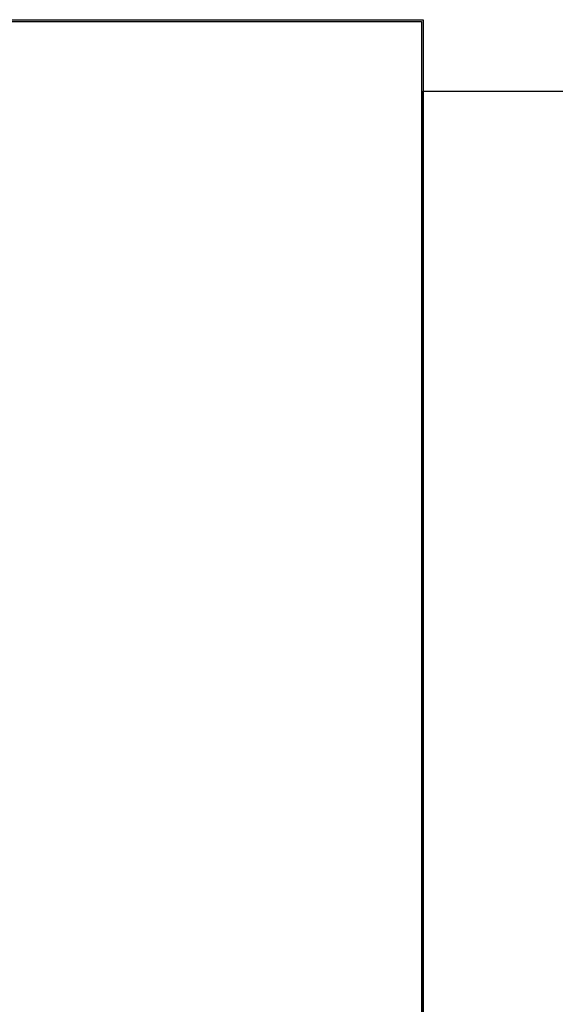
# Model space of a CAD drawing. Header units: millimetres. Extents: x -4900 to 5840, y 5 to 4205.
# Tile 9 of 14: x -1030 to 470, y 1447 to 4205. Entities that reach past the tile are written whole.
import ezdxf

# ---------------------------------------------------------------- set-up
doc = ezdxf.new("R2010")
doc.units = ezdxf.units.MM
doc.layers.add('256', color=250, linetype='Continuous')

msp = doc.modelspace()

# ---------------------------------------------------------------- linework, layer by layer
at = {"layer": '256', "linetype": 'Continuous', "lineweight": -3}
for p, q in [((-4900, 4205), (100, 4205)), ((-4895, 4200), (95, 4200)), ((95, 4200), (95, 10)), ((100, 4205), (100, 5)), ((100, 4005), (5840, 4005)), ((100, 5), (100, 4005))]:
    msp.add_line(p, q, dxfattribs=at)

doc.saveas('drawing.dxf')
